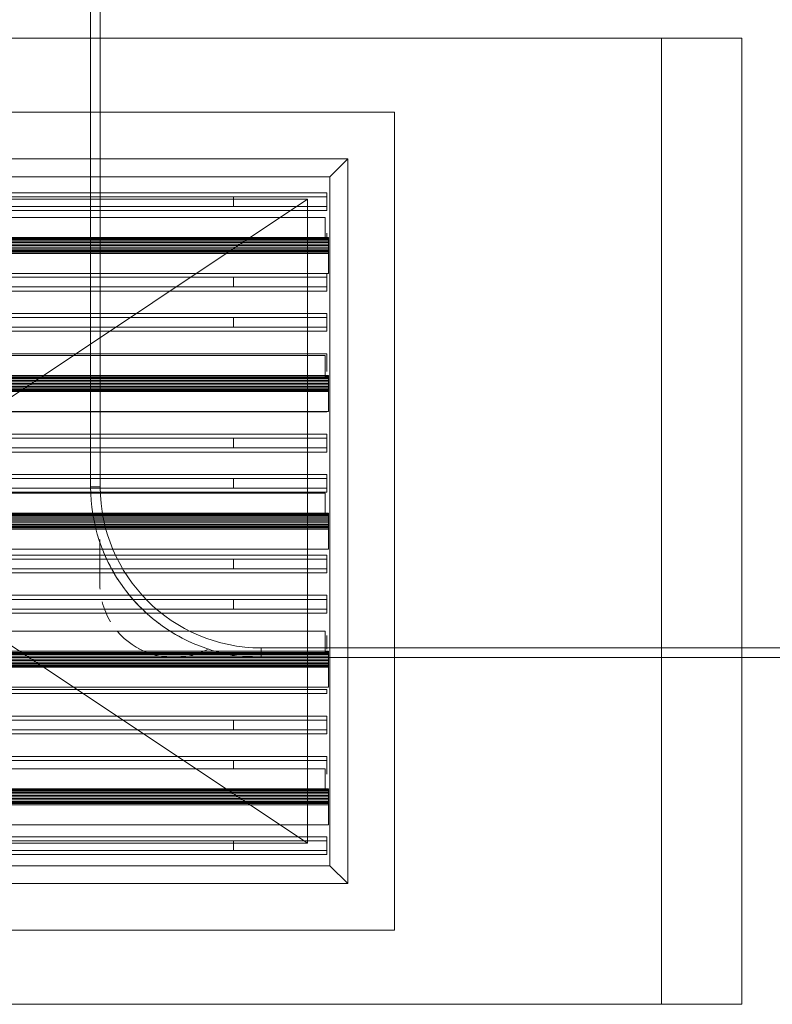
# Model space of a CAD drawing. Header units: metres. Extents: x 3 to 42.2, y -72.9 to -48.7.
# Tile 43 of 189: x 35.5 to 35.734, y -59.135 to -58.829. Entities that reach past the tile are written whole.
import ezdxf

# ---------------------------------------------------------------- set-up
doc = ezdxf.new("R2010")
doc.units = ezdxf.units.M
doc.layers.add('A-DETL', color=7, linetype='Continuous', lineweight=18, true_color=0x00a600)
for name, color, linetype, lineweight in [('DUTOS', 7, 'Continuous', 18), ('I-FURN', 7, 'Continuous', 18), ('M-HVAC-DUCT', 7, 'Continuous', 18)]:
    doc.layers.add(name, color=color, linetype=linetype, lineweight=lineweight)

# ---------------------------------------------------------------- blocks, each defined once
blk = doc.blocks.new('ConjuntoParaAlunoTamanho6 - CJA06_ConjuntoParaAlunoTamanho6-V53-1PAV')
at = {"layer": 'I-FURN', "color": 253, "true_color": 0xaaaaaa}
for p, q in [((-0.2999999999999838, 0.01196651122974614), (-0.2999999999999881, -0.3320334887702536)), ((-0.2999999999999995, 0.01196651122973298), (-0.3000000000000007, -0.3320334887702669)), ((-0.3000000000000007, -0.332033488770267), (-0.2970000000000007, -0.3320334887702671)), ((-0.2971250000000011, -0.3483454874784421), (-0.2971250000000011, -0.353940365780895)), ((-0.2971250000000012, -0.348683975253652), (-0.2971250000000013, -0.3620284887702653)), ((-0.2971250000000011, -0.3570493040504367), (-0.2971250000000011, -0.3620284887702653)), ((-0.247000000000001, -0.3850334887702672), (-0.247000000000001, -0.3820334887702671)), ((-0.2469999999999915, -0.3850334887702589), (-4.999999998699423e-05, -0.3850334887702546)), ((-0.2470000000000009, -0.3850334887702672), (-5.000000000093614e-05, -0.3850334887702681))]:
    blk.add_line(p, q, dxfattribs=at)
at = {"layer": 'I-FURN', "color": 253, "true_color": 0xaaaaaa, "flags": 128}
for points in [[(-0.2970000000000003, 0.01196651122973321), (-0.2970000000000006, -0.0740334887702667), (-0.2970000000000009, -0.1600334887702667), (-0.297000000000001, -0.2460334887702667), (-0.2970000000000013, -0.3320334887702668)], [(-0.2970000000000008, -0.3320334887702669), (-0.2970000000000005, -0.2460334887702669), (-0.2970000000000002, -0.1600334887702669), (-0.2969999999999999, -0.07403348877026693), (-0.2969999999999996, 0.01196651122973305)], [(-0.2999999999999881, -0.3320334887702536), (-0.299957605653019, -0.334152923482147), (-0.2998304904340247, -0.3362689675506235), (-0.2996188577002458, -0.3383782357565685), (-0.2993230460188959, -0.3404773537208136), (-0.2989435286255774, -0.3425629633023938), (-0.298480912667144, -0.3446317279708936), (-0.2979359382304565, -0.346680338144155), (-0.2973094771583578, -0.348705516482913), (-0.2966025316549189, -0.3507040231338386), (-0.295816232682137, -0.352672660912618), (-0.2949518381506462, -0.3546082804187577), (-0.2940107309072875, -0.3565077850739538), (-0.2929944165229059, -0.3583681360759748), (-0.2919045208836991, -0.3601863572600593), (-0.2907427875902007, -0.3619595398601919), (-0.289511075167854, -0.3636848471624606), (-0.2882113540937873, -0.3653595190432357), (-0.2868457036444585, -0.366980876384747), (-0.2854163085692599, -0.3685463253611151), (-0.2839254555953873, -0.3700533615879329), (-0.2823755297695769, -0.3714995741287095), (-0.2807690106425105, -0.372882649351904), (-0.2791084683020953, -0.3742003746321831), (-0.2773965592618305, -0.3754506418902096), (-0.2756360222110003, -0.3766314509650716), (-0.2738296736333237, -0.3777409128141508), (-0.2719804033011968, -0.3787772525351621), (-0.2700911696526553, -0.3797388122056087), (-0.2681649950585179, -0.380624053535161), (-0.2662049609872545, -0.3814315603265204), (-0.2642142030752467, -0.382160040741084), (-0.2621959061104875, -0.3828083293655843), (-0.2601532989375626, -0.3833753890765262), (-0.2580896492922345, -0.3838603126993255), (-0.256008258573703, -0.3842623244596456), (-0.2539124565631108, -0.3845807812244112), (-0.2518055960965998, -0.3848151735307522), (-0.2496910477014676, -0.3849651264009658), (-0.2475721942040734, -0.3850303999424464), (-0.2469999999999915, -0.3850334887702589)], [(-0.2971249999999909, -0.3490694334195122), (-0.2971249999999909, -0.3497265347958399), (-0.2971249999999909, -0.3503761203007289), (-0.2971249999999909, -0.3510171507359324), (-0.2971249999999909, -0.3516486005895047), (-0.2971249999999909, -0.3522694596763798), (-0.2971249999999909, -0.3528787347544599), (-0.2971249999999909, -0.3534754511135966), (-0.2971249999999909, -0.3540586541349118), (-0.2971249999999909, -0.3546274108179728), (-0.2971249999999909, -0.3551808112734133), (-0.2971249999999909, -0.3557179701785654), (-0.2971249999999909, -0.3562380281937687), (-0.2971249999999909, -0.3567401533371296), (-0.2971249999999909, -0.3572235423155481), (-0.2971249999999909, -0.3576874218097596), (-0.2971249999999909, -0.3581310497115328), (-0.2971249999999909, -0.3585537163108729), (-0.2971249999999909, -0.3589547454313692), (-0.2971249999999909, -0.3593334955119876), (-0.2971249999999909, -0.3596893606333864), (-0.2971249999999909, -0.3600217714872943), (-0.2971249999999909, -0.3603301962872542), (-0.2971249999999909, -0.3606141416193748), (-0.2971249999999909, -0.3608731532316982), (-0.2971249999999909, -0.3611068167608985), (-0.2971249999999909, -0.3613147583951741), (-0.2971249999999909, -0.3614966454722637), (-0.2971249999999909, -0.3616521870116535), (-0.2971249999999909, -0.3617811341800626), (-0.2971249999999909, -0.3618832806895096), (-0.2971249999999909, -0.3619584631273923), (-0.2971249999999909, -0.3620065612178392), (-0.2971249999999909, -0.3620274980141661)], [(-0.2470000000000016, -0.3820334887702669), (-0.1235000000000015, -0.3820334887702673), (-1.410754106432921e-15, -0.3820334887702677), (0.1234999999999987, -0.382033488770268), (0.2469999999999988, -0.3820334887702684)], [(-5.000000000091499e-05, -0.382033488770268), (-0.06178750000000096, -0.3820334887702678), (-0.123525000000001, -0.3820334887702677), (-0.185262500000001, -0.3820334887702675), (-0.247000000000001, -0.3820334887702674)]]:
    blk.add_lwpolyline(points, dxfattribs=at)
at = {"layer": 'I-FURN', "color": 253, "true_color": 0xaaaaaa}
for centre, radius, start, end in [((-0.2470000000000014, -0.3320334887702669), 0.04999999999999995, 179.9999999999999, 269.9999999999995), ((-0.2470000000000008, -0.3320334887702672), 0.04999999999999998, 180.0000000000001, 270.0000000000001), ((-0.2470000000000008, -0.3320334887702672), 0.05299999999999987, 202.4999999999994, 212.6999341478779), ((-0.2741250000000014, -0.3620284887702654), 0.02300000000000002, 179.9999999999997, 184.4122407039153), ((-0.2470000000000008, -0.3320334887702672), 0.05299999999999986, 217.1606955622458, 233.1496434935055), ((-0.2741250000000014, -0.3620284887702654), 0.02299999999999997, 194.4631325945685, 211.2974831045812), ((-0.2741250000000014, -0.3620284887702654), 0.02299999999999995, 220.158454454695, 250.9892067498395), ((-0.2470000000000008, -0.3320334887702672), 0.05299999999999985, 237.3000661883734, 247.4999999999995), ((-0.2741250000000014, -0.3620284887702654), 0.02300000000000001, 241.2989573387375, 287.9999999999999), ((-0.2741250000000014, -0.3620284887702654), 0.02300000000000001, 255.5330843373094, 284.4669156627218), ((-0.2741250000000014, -0.3620284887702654), 0.02300000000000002, 289.6471623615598, 297.8592504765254)]:
    blk.add_arc(centre, radius, start, end, dxfattribs=at)
blk = doc.blocks.new('4 GRE - ESCOLA DE CINEMA E AUDIOVISUAL CINE REX R07_rvt-1-1PAV')
at = {"layer": 'I-FURN', "color": 253, "lineweight": 18, "true_color": 0xaaaaaa}
blk.add_blockref('ConjuntoParaAlunoTamanho6 - CJA06_ConjuntoParaAlunoTamanho6-V53-1PAV', (35.82168486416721, -58.64244030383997), dxfattribs=at)
blk = doc.blocks.new('M_Tampa retangular - Padrão-1070158-1PAV')
at = {"layer": 'M-HVAC-DUCT', "color": 96, "true_color": 0x008000}
for p, q in [((5.797645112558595e-15, -0.1500000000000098), (6.79068526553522e-15, 0.1499999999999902)), ((6.79068526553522e-15, 0.1499999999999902), (0.02500000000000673, 0.1499999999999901)), ((0.02500000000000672, 0.1499999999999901), (0.02500000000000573, -0.1500000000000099)), ((0.02500000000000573, -0.1500000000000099), (5.799261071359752e-15, -0.1500000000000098))]:
    blk.add_line(p, q, dxfattribs=at)
blk = doc.blocks.new('AH-0-AG 325x225 - TROX_AH-AG_325x225_dxf_QMODEL_0d9cd228_d937_4706_94e6_7aa7153388bd-V83-1PAV')
at = {"layer": 'A-DETL', "color": 1, "true_color": 0xff0000}
for p, q in [((0.1770000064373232, 0.1269999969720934), (-0.1770000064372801, 0.1269999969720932)), ((0.1770000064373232, 0.1269999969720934), (-0.1770000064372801, 0.1269999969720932)), ((0.1770000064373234, -0.1269999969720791), (0.1770000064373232, 0.1269999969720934)), ((0.1770000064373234, -0.1269999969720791), (0.1770000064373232, 0.1269999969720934)), ((0.1625000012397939, 0.1125000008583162), (-0.1625000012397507, 0.112500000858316)), ((0.1625000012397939, 0.1125000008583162), (0.1569999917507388, 0.1070000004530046)), ((0.1625000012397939, 0.1125000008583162), (0.1569999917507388, 0.1070000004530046)), ((0.1625000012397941, -0.1125000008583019), (0.1625000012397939, 0.1125000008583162)), ((0.1625000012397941, -0.1125000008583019), (0.1625000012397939, 0.1125000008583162)), ((0.1569999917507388, 0.1070000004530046), (-0.1569999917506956, 0.1070000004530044)), ((0.1569999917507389, -0.1070000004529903), (0.1569999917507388, 0.1070000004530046)), ((0.1569999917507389, -0.1070000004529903), (0.1569999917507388, 0.1070000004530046)), ((-0.1559999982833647, 0.101999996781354), (0.1559999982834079, 0.1019999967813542)), ((0.1559999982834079, 0.1019999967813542), (0.1559999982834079, 0.1007500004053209)), ((0.1559999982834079, 0.1007500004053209), (-0.1559999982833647, 0.1007500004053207)), ((0.12699999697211, 0.1007500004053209), (0.12699999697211, 0.09775000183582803)), ((0.1559999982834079, 0.1007500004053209), (0.1559999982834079, 0.0977500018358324)), ((0.1559999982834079, 0.0977500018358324), (-0.1559999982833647, 0.09775000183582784)), ((0.1559999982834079, 0.0964999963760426), (-0.1559999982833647, 0.09649999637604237)), ((0.1559999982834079, 0.0964999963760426), (0.1559999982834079, 0.0977500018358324)), ((0.1554999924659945, 0.09430820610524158), (-0.1565000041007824, 0.09430820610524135)), ((0.1554999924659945, 0.09430820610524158), (0.1554999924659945, 0.0879096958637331)), ((0.1559999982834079, 0.0894999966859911), (0.1559999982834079, 0.0882500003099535)), ((-0.1565000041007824, 0.08810000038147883), (0.1565000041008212, 0.08810000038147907)), ((-0.1565000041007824, 0.08805196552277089), (0.1565000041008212, 0.08805196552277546)), ((-0.1565000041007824, 0.08790969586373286), (0.1565000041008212, 0.0879096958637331)), ((-0.1565000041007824, 0.08767867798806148), (0.1565000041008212, 0.08767867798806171)), ((-0.1565000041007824, 0.08736776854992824), (0.1565000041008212, 0.08736776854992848)), ((-0.1565000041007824, 0.08698892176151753), (0.1565000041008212, 0.08698892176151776)), ((-0.1565000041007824, 0.08655670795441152), (0.1565000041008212, 0.08655670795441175)), ((-0.1565000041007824, 0.08608772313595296), (0.1565000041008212, 0.0860877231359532)), ((0.1565000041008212, 0.08810000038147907), (0.1565000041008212, 0.08805196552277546)), ((0.1565000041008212, 0.08805196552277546), (0.1565000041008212, 0.0879096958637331)), ((0.1565000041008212, 0.0879096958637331), (0.1565000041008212, 0.08767867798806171)), ((0.1565000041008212, 0.08767867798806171), (0.1565000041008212, 0.08736776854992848)), ((0.1565000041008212, 0.08736776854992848), (0.1565000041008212, 0.08698892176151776)), ((0.1565000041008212, 0.08698892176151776), (0.1565000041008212, 0.08655670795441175)), ((0.1565000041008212, 0.08655670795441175), (0.1565000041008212, 0.0860877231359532)), ((0.1565000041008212, 0.0860877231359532), (0.1565000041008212, 0.08559999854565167)), ((-0.1565000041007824, 0.08559999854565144), (0.1565000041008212, 0.08559999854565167)), ((-0.1565000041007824, 0.08511227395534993), (0.1565000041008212, 0.08511227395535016)), ((-0.1565000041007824, 0.08464328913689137), (0.1565000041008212, 0.08464328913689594)), ((-0.1565000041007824, 0.08421107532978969), (0.1565000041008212, 0.08421107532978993)), ((-0.1565000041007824, 0.08383222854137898), (0.1565000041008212, 0.08383222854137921)), ((-0.1565000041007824, 0.08309999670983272), (0.1565000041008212, 0.08309999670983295)), ((0.1565000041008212, 0.08360000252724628), (-0.1554999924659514, 0.08360000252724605)), ((0.1565000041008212, 0.08559999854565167), (0.1565000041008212, 0.08511227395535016)), ((0.1565000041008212, 0.08511227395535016), (0.1565000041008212, 0.08464328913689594)), ((0.1565000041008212, 0.08464328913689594), (0.1565000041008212, 0.08421107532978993)), ((0.1565000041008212, 0.08421107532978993), (0.1565000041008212, 0.08383222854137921)), ((0.1565000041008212, 0.08383222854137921), (0.1565000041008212, 0.08352132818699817)), ((0.1565000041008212, 0.08360000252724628), (0.1565000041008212, 0.0768918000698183)), ((-0.1554999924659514, 0.07689180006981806), (0.1565000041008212, 0.0768918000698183)), ((0.1559999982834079, 0.0768918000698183), (0.1559999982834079, 0.07575000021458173)), ((0.1559999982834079, 0.07575000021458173), (-0.1559999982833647, 0.0757500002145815)), ((0.12699999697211, 0.07575000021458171), (0.12699999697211, 0.07275000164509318)), ((0.1559999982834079, 0.07575000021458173), (0.1559999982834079, 0.0727500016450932)), ((0.1559999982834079, 0.0727500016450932), (-0.1559999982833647, 0.07275000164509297)), ((0.1559999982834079, 0.07150000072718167), (-0.1559999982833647, 0.07150000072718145)), ((0.1559999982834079, 0.07150000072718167), (0.1559999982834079, 0.0727500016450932)), ((-0.1559999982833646, 0.06450000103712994), (0.1559999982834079, 0.06450000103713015)), ((0.1559999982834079, 0.06450000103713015), (0.1559999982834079, 0.06325000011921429)), ((0.1559999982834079, 0.06325000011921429), (-0.1559999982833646, 0.06325000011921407)), ((0.12699999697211, 0.06325000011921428), (0.12699999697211, 0.06025000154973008)), ((0.1559999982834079, 0.06325000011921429), (0.1559999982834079, 0.0602500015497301)), ((0.1559999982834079, 0.0602500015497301), (-0.1559999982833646, 0.06025000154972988)), ((0.1559999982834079, 0.05900000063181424), (-0.1559999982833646, 0.05900000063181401)), ((0.1559999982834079, 0.05900000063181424), (0.1559999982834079, 0.0602500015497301)), ((-0.1559999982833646, 0.05200000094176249), (0.1559999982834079, 0.05200000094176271)), ((0.1559999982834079, 0.05200000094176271), (0.1559999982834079, 0.05075000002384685)), ((0.1554999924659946, 0.0515082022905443), (-0.1565000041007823, 0.05150820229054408)), ((0.1554999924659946, 0.0515082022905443), (0.1554999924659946, 0.04479999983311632)), ((0.1559999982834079, 0.05075000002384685), (0.1559999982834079, 0.04775000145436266)), ((0.1559999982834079, 0.0465000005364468), (0.1559999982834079, 0.04775000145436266)), ((-0.1565000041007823, 0.04530000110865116), (0.1565000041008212, 0.04530000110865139)), ((-0.1565000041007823, 0.0447999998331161), (0.1554999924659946, 0.04479999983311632)), ((-0.1565000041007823, 0.04456776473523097), (0.1565000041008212, 0.04456776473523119)), ((-0.1565000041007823, 0.04418892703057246), (0.1565000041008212, 0.04418892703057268)), ((-0.1565000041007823, 0.04375670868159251), (0.1565000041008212, 0.04375670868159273)), ((-0.1565000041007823, 0.04328772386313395), (0.1565000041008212, 0.04328772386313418)), ((0.1554999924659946, 0.04525196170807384), (0.1565000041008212, 0.04525196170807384)), ((0.1554999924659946, 0.04510970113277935), (0.1565000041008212, 0.04510970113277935)), ((0.1554999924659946, 0.04487867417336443), (0.1565000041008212, 0.04487867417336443)), ((0.1565000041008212, 0.04530000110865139), (0.1565000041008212, 0.04525196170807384)), ((0.1565000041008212, 0.04525196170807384), (0.1565000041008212, 0.04510970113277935)), ((0.1565000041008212, 0.04510970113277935), (0.1565000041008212, 0.04487867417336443)), ((0.1565000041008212, 0.04487867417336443), (0.1565000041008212, 0.04456776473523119)), ((0.1565000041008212, 0.04456776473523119), (0.1565000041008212, 0.04418892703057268)), ((0.1565000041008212, 0.04418892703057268), (0.1565000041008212, 0.04375670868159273)), ((0.1565000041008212, 0.04375670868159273), (0.1565000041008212, 0.04328772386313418)), ((0.1565000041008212, 0.04328772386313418), (0.1565000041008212, 0.04279999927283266)), ((-0.1565000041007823, 0.04279999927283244), (0.1565000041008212, 0.04279999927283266)), ((-0.1565000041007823, 0.04231227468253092), (0.1565000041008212, 0.04231227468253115)), ((-0.1565000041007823, 0.04184328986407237), (0.1565000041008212, 0.04184328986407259)), ((-0.1565000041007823, 0.04141107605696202), (0.1565000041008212, 0.04141107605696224)), ((-0.1565000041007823, 0.04103223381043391), (0.1565000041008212, 0.04103223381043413)), ((-0.1565000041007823, 0.04072132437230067), (0.1565000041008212, 0.04072132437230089)), ((-0.1565000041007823, 0.04049030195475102), (0.1565000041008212, 0.04049030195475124)), ((-0.1565000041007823, 0.04034803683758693), (0.1565000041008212, 0.04034803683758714)), ((-0.1565000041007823, 0.04030000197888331), (0.1565000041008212, 0.04030000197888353)), ((0.1565000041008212, 0.04279999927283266), (0.1565000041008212, 0.04231227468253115)), ((0.1565000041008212, 0.04231227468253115), (0.1565000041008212, 0.04184328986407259)), ((0.1565000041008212, 0.04184328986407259), (0.1565000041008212, 0.04141107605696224)), ((0.1565000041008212, 0.04141107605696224), (0.1565000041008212, 0.04103223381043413)), ((0.1565000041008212, 0.04103223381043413), (0.1565000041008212, 0.04072132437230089)), ((0.1565000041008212, 0.04072132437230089), (0.1565000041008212, 0.04049030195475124)), ((0.1565000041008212, 0.04049030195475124), (0.1565000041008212, 0.04034803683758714)), ((0.1565000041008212, 0.04049030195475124), (0.1565000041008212, 0.03409179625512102)), ((0.1565000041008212, 0.04030000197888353), (0.1565000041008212, 0.04034803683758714)), ((0.1559999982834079, 0.0340000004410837), (-0.1559999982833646, 0.03400000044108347)), ((-0.1554999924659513, 0.03409179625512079), (0.1565000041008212, 0.03409179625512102)), ((0.1269999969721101, 0.03401177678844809), (0.1269999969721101, 0.03400000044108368)), ((0.1559999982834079, 0.03401177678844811), (0.1559999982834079, 0.0340000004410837)), ((0.1559999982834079, 0.0340000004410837), (0.1559999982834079, 0.03401177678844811)), ((-0.1559999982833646, 0.02700000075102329), (0.1559999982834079, 0.02700000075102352)), ((0.1559999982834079, 0.02574999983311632), (-0.1559999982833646, 0.02574999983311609)), ((0.1269999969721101, 0.0257499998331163), (0.1269999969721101, 0.0227499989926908)), ((0.1559999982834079, 0.02700000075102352), (0.1559999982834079, 0.02574999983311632)), ((0.1559999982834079, 0.02574999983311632), (0.1559999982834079, 0.02274999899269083)), ((0.1559999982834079, 0.02274999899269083), (-0.1559999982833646, 0.0227499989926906)), ((0.1559999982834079, 0.02150000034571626), (-0.1559999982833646, 0.02150000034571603)), ((0.1559999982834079, 0.02150000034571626), (0.1559999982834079, 0.02274999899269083)), ((-0.1559999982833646, 0.01449999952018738), (0.1559999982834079, 0.0144999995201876)), ((0.1559999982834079, 0.01324999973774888), (-0.1559999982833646, 0.01324999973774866)), ((0.1269999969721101, 0.01324999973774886), (0.1269999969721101, 0.01025000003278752)), ((0.1559999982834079, 0.0144999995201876), (0.1559999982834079, 0.01324999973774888)), ((0.1559999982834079, 0.01324999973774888), (0.1559999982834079, 0.01025000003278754)), ((0.1559999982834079, 0.01025000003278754), (-0.1559999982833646, 0.01025000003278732)), ((0.1559999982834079, 0.009000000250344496), (0.1559999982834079, 0.01025000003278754)), ((0.1554999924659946, 0.008708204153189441), (-0.1565000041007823, 0.008708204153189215)), ((0.1559999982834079, 0.009000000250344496), (-0.1559999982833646, 0.00900000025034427)), ((0.1554999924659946, 0.008708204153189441), (0.1554999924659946, 0.002309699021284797)), ((-0.1565000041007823, 0.002500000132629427), (0.1565000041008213, 0.002500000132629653)), ((-0.1565000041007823, 0.002451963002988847), (0.1565000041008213, 0.002451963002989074)), ((-0.1565000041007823, 0.002309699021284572), (0.1565000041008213, 0.002309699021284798)), ((-0.1565000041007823, 0.002078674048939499), (0.1565000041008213, 0.002078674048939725)), ((-0.1565000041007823, 0.001767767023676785), (0.1565000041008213, 0.001767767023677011)), ((-0.1565000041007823, 0.001388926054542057), (0.1565000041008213, 0.001388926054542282)), ((-0.1565000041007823, 0.0009567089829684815), (0.1565000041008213, 0.0009567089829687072)), ((-0.1565000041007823, 0.000487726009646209), (0.1565000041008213, 0.0004877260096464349)), ((-0.1565000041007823, 4.759964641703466e-15), (0.1565000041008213, 4.985839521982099e-15)), ((0.1565000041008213, 0.002500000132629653), (0.1565000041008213, 0.002451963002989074)), ((0.1565000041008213, 0.002451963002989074), (0.1565000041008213, 0.002309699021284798)), ((0.1565000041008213, 0.002309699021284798), (0.1565000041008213, 0.002078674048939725)), ((0.1565000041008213, 0.002078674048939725), (0.1565000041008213, 0.001767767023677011)), ((0.1565000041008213, 0.001767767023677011), (0.1565000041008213, 0.001388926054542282)), ((0.1565000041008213, 0.001388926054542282), (0.1565000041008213, 0.0009567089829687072)), ((0.1565000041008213, 0.0009567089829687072), (0.1565000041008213, 0.0004877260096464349)), ((0.1565000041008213, 0.0004877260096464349), (0.1565000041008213, 4.985839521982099e-15)), ((0.1565000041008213, 4.985839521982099e-15), (0.1565000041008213, -0.0004877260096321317)), ((-0.1565000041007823, -0.0004877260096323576), (0.1565000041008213, -0.0004877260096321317)), ((-0.1565000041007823, -0.00095670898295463), (0.1565000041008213, -0.0009567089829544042)), ((-0.1565000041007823, -0.001388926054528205), (0.1565000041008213, -0.001388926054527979)), ((-0.1565000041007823, -0.001767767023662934), (0.1565000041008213, -0.001767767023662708)), ((-0.1565000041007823, -0.002500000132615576), (0.1565000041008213, -0.002500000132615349)), ((0.1565000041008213, -0.001999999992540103), (-0.1554999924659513, -0.001999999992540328)), ((0.1565000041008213, -0.0004877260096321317), (0.1565000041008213, -0.0009567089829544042)), ((0.1565000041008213, -0.0009567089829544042), (0.1565000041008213, -0.001388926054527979)), ((0.1565000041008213, -0.001388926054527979), (0.1565000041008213, -0.001767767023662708)), ((0.1565000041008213, -0.001767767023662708), (0.1565000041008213, -0.002078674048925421)), ((0.1565000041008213, -0.001999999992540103), (0.1565000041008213, -0.008708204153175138)), ((0.1565000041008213, -0.008708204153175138), (-0.1554999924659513, -0.008708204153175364)), ((-0.1559999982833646, -0.01049999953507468), (0.1559999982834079, -0.01049999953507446)), ((0.1559999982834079, -0.01175000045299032), (-0.1559999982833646, -0.01175000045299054)), ((0.1269999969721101, -0.01175000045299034), (0.1269999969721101, -0.01475000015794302)), ((0.1559999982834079, -0.01049999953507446), (0.1559999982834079, -0.01175000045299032)), ((0.1559999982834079, -0.01175000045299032), (0.1559999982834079, -0.014750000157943)), ((0.1559999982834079, -0.014750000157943), (-0.1559999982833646, -0.01475000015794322)), ((0.1559999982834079, -0.01599999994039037), (0.1559999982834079, -0.014750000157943)), ((0.1559999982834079, -0.01599999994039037), (-0.1559999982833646, -0.0159999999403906)), ((-0.1559999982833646, -0.02299999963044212), (0.1559999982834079, -0.02299999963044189)), ((0.155999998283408, -0.02425000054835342), (-0.1559999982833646, -0.02425000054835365)), ((0.1269999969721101, -0.02425000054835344), (0.1269999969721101, -0.02724999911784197)), ((0.1559999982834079, -0.02299999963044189), (0.155999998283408, -0.02425000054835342)), ((0.155999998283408, -0.02425000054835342), (0.155999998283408, -0.02724999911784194)), ((0.155999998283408, -0.02724999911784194), (-0.1559999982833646, -0.02724999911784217)), ((0.155999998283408, -0.02850000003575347), (0.155999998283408, -0.02724999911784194)), ((0.155999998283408, -0.02850000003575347), (-0.1559999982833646, -0.0285000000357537)), ((0.1554999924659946, -0.03409179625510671), (-0.1565000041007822, -0.03409179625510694)), ((0.1554999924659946, -0.03409179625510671), (0.1554999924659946, -0.0407999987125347)), ((0.155999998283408, -0.03549999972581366), (0.155999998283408, -0.03675000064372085)), ((0.155999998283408, -0.03675000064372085), (0.155999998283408, -0.03974999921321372)), ((-0.1565000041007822, -0.04030000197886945), (0.1565000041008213, -0.04030000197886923)), ((-0.1565000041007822, -0.04079999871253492), (0.1554999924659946, -0.0407999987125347)), ((-0.1565000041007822, -0.04103223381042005), (0.1565000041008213, -0.04103223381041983)), ((-0.1565000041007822, -0.04141107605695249), (0.1565000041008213, -0.04141107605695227)), ((-0.1565000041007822, -0.04184328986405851), (0.1565000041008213, -0.04184328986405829)), ((-0.1565000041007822, -0.04231227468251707), (0.1565000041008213, -0.04231227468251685)), ((-0.1565000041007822, -0.04279999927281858), (0.1565000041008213, -0.04279999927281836)), ((0.1554999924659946, -0.04034803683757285), (0.1565000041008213, -0.04034803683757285)), ((0.1554999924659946, -0.04049030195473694), (0.1565000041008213, -0.04049030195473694)), ((0.1554999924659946, -0.04072132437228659), (0.1565000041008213, -0.04072132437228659)), ((0.1565000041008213, -0.04030000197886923), (0.1565000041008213, -0.04034803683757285)), ((0.1565000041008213, -0.04034803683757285), (0.1565000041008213, -0.04049030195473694)), ((0.1565000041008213, -0.04049030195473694), (0.1565000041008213, -0.04072132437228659)), ((0.1565000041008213, -0.04072132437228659), (0.1565000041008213, -0.04103223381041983)), ((0.1565000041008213, -0.04103223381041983), (0.1565000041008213, -0.04141107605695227)), ((0.1565000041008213, -0.04141107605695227), (0.1565000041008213, -0.04184328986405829)), ((0.1565000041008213, -0.04184328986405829), (0.1565000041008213, -0.04231227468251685)), ((0.1565000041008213, -0.04231227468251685), (0.1565000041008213, -0.04279999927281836)), ((0.1565000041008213, -0.04279999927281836), (0.1565000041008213, -0.04328772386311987)), ((-0.1565000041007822, -0.0432877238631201), (0.1565000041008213, -0.04328772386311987)), ((-0.1565000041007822, -0.04375670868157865), (0.1565000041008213, -0.04375670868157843)), ((-0.1565000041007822, -0.0441889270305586), (0.1565000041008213, -0.04418892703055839)), ((-0.1565000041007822, -0.04456776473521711), (0.1565000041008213, -0.04456776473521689)), ((-0.1565000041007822, -0.04487867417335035), (0.1565000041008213, -0.04487867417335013)), ((-0.1565000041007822, -0.04510970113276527), (0.1565000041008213, -0.04510970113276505)), ((-0.1565000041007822, -0.04525196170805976), (0.1565000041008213, -0.04525196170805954)), ((-0.1565000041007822, -0.04530000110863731), (0.1565000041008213, -0.04530000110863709)), ((0.1565000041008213, -0.04328772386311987), (0.1565000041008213, -0.04375670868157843)), ((0.1565000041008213, -0.04375670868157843), (0.1565000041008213, -0.04418892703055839)), ((0.1565000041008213, -0.04418892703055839), (0.1565000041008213, -0.04456776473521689)), ((0.1565000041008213, -0.04456776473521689), (0.1565000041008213, -0.04487867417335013)), ((0.1565000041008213, -0.04487867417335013), (0.1565000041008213, -0.04510970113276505)), ((0.1565000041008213, -0.04510970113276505), (0.1565000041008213, -0.04525196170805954)), ((0.1565000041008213, -0.04510970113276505), (0.1565000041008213, -0.05150820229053)), ((0.1565000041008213, -0.04530000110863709), (0.1565000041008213, -0.04525196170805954)), ((-0.1554999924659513, -0.05150820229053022), (0.1565000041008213, -0.05150820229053)), ((0.155999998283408, -0.05224999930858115), (-0.1559999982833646, -0.05224999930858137)), ((0.155999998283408, -0.05350000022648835), (-0.1559999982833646, -0.05350000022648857)), ((0.155999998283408, -0.05350000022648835), (0.155999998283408, -0.05224999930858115)), ((-0.1559999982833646, -0.06049999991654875), (0.155999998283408, -0.06049999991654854)), ((0.155999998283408, -0.06049999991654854), (0.155999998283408, -0.06175000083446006)), ((0.155999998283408, -0.06175000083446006), (-0.1559999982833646, -0.06175000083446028)), ((0.1269999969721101, -0.06175000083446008), (0.1269999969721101, -0.06474999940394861)), ((0.155999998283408, -0.06175000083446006), (0.155999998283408, -0.06474999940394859)), ((0.155999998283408, -0.06474999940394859), (-0.1559999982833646, -0.06474999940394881)), ((0.155999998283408, -0.06600000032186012), (-0.1559999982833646, -0.06600000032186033)), ((0.155999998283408, -0.06600000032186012), (0.155999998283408, -0.06474999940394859)), ((-0.1559999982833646, -0.07300000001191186), (0.155999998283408, -0.07300000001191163)), ((0.155999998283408, -0.07300000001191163), (0.155999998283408, -0.0742500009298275)), ((0.155999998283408, -0.0742500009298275), (-0.1559999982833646, -0.07425000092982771)), ((0.1269999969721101, -0.07425000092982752), (0.1269999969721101, -0.07689180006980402)), ((0.155999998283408, -0.0742500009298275), (0.155999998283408, -0.07724999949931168)), ((0.1554999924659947, -0.07689180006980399), (-0.1565000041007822, -0.07689180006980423)), ((0.1554999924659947, -0.07689180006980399), (0.1554999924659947, -0.08329030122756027)), ((0.155999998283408, -0.07849999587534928), (0.155999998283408, -0.07724999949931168)), ((-0.1565000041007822, -0.08309999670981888), (0.1565000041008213, -0.08309999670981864)), ((-0.1565000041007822, -0.08314804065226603), (0.1565000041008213, -0.08314804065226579)), ((-0.1565000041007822, -0.08329030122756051), (0.1565000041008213, -0.08329030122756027)), ((-0.1565000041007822, -0.0835213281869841), (0.1565000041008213, -0.08352132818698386)), ((-0.1565000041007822, -0.08383222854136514), (0.1565000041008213, -0.0838322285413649)), ((-0.1565000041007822, -0.08421107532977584), (0.1565000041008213, -0.0842110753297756)), ((-0.1565000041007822, -0.08464328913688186), (0.1565000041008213, -0.0846432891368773)), ((-0.1565000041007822, -0.08511227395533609), (0.1565000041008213, -0.08511227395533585)), ((-0.1565000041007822, -0.0855999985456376), (0.1565000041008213, -0.08559999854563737)), ((0.1565000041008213, -0.08309999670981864), (0.1565000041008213, -0.08314804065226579)), ((0.1565000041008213, -0.08314804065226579), (0.1565000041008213, -0.08329030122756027)), ((0.1565000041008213, -0.08329030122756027), (0.1565000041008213, -0.08352132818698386)), ((0.1565000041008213, -0.08352132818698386), (0.1565000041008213, -0.0838322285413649)), ((0.1565000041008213, -0.0838322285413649), (0.1565000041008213, -0.0842110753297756)), ((0.1565000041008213, -0.0842110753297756), (0.1565000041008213, -0.0846432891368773)), ((0.1565000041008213, -0.0846432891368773), (0.1565000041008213, -0.08511227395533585)), ((0.1565000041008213, -0.08511227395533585), (0.1565000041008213, -0.08559999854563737)), ((0.1565000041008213, -0.08559999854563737), (0.1565000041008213, -0.08608772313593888)), ((-0.1565000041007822, -0.08608772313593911), (0.1565000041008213, -0.08608772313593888)), ((-0.1565000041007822, -0.08655670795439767), (0.1565000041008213, -0.08655670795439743)), ((-0.1565000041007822, -0.08698892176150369), (0.1565000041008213, -0.08698892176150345)), ((-0.1565000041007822, -0.08736776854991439), (0.1565000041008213, -0.08736776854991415)), ((-0.1565000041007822, -0.088100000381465), (0.1565000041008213, -0.08810000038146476)), ((0.1565000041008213, -0.0876000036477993), (-0.1554999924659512, -0.08760000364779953)), ((0.1565000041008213, -0.08608772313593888), (0.1565000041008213, -0.08655670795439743)), ((0.1565000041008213, -0.08655670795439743), (0.1565000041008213, -0.08698892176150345)), ((0.1565000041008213, -0.08698892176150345), (0.1565000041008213, -0.08736776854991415)), ((0.1565000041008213, -0.08736776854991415), (0.1565000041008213, -0.0876786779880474)), ((0.1565000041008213, -0.0876000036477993), (0.1565000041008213, -0.09430820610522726)), ((-0.1554999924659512, -0.09430820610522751), (0.1565000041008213, -0.09430820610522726)), ((-0.1559999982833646, -0.09799999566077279), (0.155999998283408, -0.09799999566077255)), ((0.155999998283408, -0.09925000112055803), (-0.1559999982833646, -0.09925000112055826)), ((0.1269999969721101, -0.09925000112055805), (0.1269999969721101, -0.1022499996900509)), ((0.155999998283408, -0.09799999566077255), (0.155999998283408, -0.09925000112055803)), ((0.155999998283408, -0.09925000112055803), (0.155999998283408, -0.1022499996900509)), ((0.155999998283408, -0.1022499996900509), (-0.1559999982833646, -0.1022499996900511)), ((0.155999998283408, -0.1034999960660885), (-0.1559999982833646, -0.1034999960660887)), ((0.155999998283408, -0.1034999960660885), (0.155999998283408, -0.1022499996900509)), ((0.1569999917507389, -0.1070000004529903), (-0.1569999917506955, -0.1070000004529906)), ((0.1569999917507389, -0.1070000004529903), (0.1625000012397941, -0.1125000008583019)), ((0.1569999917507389, -0.1070000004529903), (0.1625000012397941, -0.1125000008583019)), ((0.1625000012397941, -0.1125000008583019), (-0.1625000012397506, -0.1125000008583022)), ((0.1770000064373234, -0.1269999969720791), (-0.1770000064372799, -0.1269999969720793)), ((-0.1770000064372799, -0.1269999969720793), (0.1770000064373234, -0.1269999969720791))]:
    blk.add_line(p, q, dxfattribs=at)
blk = doc.blocks.new('AH-0-AG 325x225 - TROX_AH-AG_325x225_dxf-V84-1PAV')
blk.add_blockref('AH-0-AG 325x225 - TROX_AH-AG_325x225_dxf_QMODEL_0d9cd228_d937_4706_94e6_7aa7153388bd-V83-1PAV', (0, 0))
blk = doc.blocks.new('AH-0-AG 325x225 - AH-0-AG 325x225-V85-1PAV')
blk.add_blockref('AH-0-AG 325x225 - TROX_AH-AG_325x225_dxf-V84-1PAV', (0, 0))

msp = doc.modelspace()

# ---------------------------------------------------------------- linework, layer by layer
at = {"layer": 'A-DETL', "color": 96, "true_color": 0x008000}
for p, q in [((35.28907066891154, -58.88515114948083), (35.58907066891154, -58.88515114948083)), ((35.28907066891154, -58.88515114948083), (35.58907066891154, -59.08515114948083)), ((35.58907066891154, -58.88515114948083), (35.28907066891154, -59.08515114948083)), ((35.58907066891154, -58.88515114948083), (35.58907066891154, -59.08515114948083)), ((35.58907066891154, -59.08515114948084), (35.28907066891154, -59.08515114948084))]:
    msp.add_line(p, q, dxfattribs=at)
at = {"layer": 'DUTOS', "color": 96, "true_color": 0x008000}
for p, q in [((34.63907066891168, -58.83515114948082), (35.6990706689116, -58.83515114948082)), ((35.6990706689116, -58.83515114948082), (35.6990706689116, -59.13515114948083)), ((34.63907066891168, -59.13515114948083), (35.6990706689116, -59.13515114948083))]:
    msp.add_line(p, q, dxfattribs=at)

# ---------------------------------------------------------------- block references
at = {"lineweight": 5}
msp.add_blockref('4 GRE - ESCOLA DE CINEMA E AUDIOVISUAL CINE REX R07_rvt-1-1PAV', (0, 0), dxfattribs=at)
at = {"layer": 'A-DETL', "color": 1, "true_color": 0xff0000}
msp.add_blockref('AH-0-AG 325x225 - AH-0-AG 325x225-V85-1PAV', (35.43907066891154, -58.98515114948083), dxfattribs=at)
at = {"layer": 'M-HVAC-DUCT', "color": 96, "true_color": 0x008000}
msp.add_blockref('M_Tampa retangular - Padrão-1070158-1PAV', (35.69907066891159, -58.98515114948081), dxfattribs=at)

doc.saveas('drawing.dxf')
